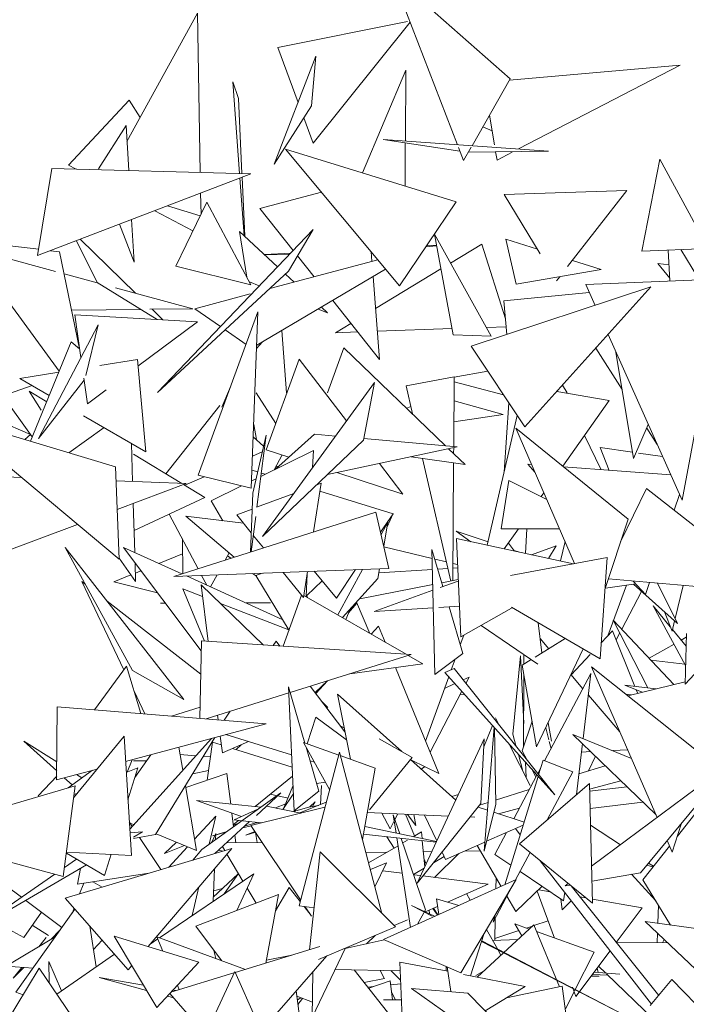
# Model space of a CAD drawing. Header units: metres. Extents: x -14.5 to 13.1, y -18.9 to 3.3.
# Tile 133 of 216: x 9.966 to 10.112, y 2.555 to 2.772. Entities that reach past the tile are written whole.
import ezdxf

# ---------------------------------------------------------------- set-up
doc = ezdxf.new("R2010")
doc.units = ezdxf.units.M
doc.layers.add('G-IMPT', color=7, linetype='Continuous', lineweight=5)
doc.layers.add('L-PLNT', color=7, linetype='Continuous', lineweight=5, true_color=0x005900)

# ---------------------------------------------------------------- blocks, each defined once
blk = doc.blocks.new('ÁRVORES ORNAMENTAIS - Pequeno e Médio Porte - Ipê-roxo-2940656-CORTE_CALÇADA')
at = {"layer": 'G-IMPT', "color": 253, "true_color": 0xaaaaaa}
for p, q in [((6.38122, 2.74409), (6.36675, 2.78155)), ((6.36675, 2.78155), (6.39281, 2.75853)), ((6.30857, 2.74477), (6.32409, 2.773)), ((6.32409, 2.773), (6.32469, 2.73797)), ((6.37023, 2.77115), (6.34172, 2.76543)), ((6.3495, 2.74443), (6.37083, 2.771)), ((6.34618, 2.75338), (6.34172, 2.76543)), ((6.34092, 2.73981), (6.35012, 2.76353)), ((6.34912, 2.7526), (6.35012, 2.76353)), ((6.36988, 2.7605), (6.36036, 2.73789)), ((6.36978, 2.74491), (6.36988, 2.7605)), ((6.43019, 2.76155), (6.39265, 2.75825)), ((6.39466, 2.74314), (6.43019, 2.76155)), ((6.33188, 2.7579), (6.33335, 2.73774)), ((6.33188, 2.7579), (6.33311, 2.75422)), ((6.38445, 2.74386), (6.39281, 2.75853)), ((6.29571, 2.7396), (6.30909, 2.75391)), ((6.31149, 2.75007), (6.30909, 2.75391)), ((6.33385, 2.73773), (6.33311, 2.75422)), ((6.34092, 2.73981), (6.34912, 2.7526)), ((6.3495, 2.74443), (6.34744, 2.74999)), ((6.38937, 2.74407), (6.38827, 2.75057)), ((6.30837, 2.74828), (6.30228, 2.73876)), ((6.30895, 2.73839), (6.30837, 2.74828)), ((6.3868, 2.74799), (6.38885, 2.74715)), ((6.40124, 2.74267), (6.36492, 2.74525)), ((6.36492, 2.74525), (6.38178, 2.74266)), ((6.36851, 2.71306), (6.34343, 2.74311)), ((6.34343, 2.74311), (6.38099, 2.73154)), ((6.36971, 2.73501), (6.36977, 2.74451)), ((6.38258, 2.74058), (6.38145, 2.74349)), ((6.38258, 2.74058), (6.38428, 2.74357)), ((6.40124, 2.74267), (6.38364, 2.74245)), ((6.38995, 2.74069), (6.38964, 2.74252)), ((6.38995, 2.74069), (6.39326, 2.74241)), ((6.42175, 2.72065), (6.42577, 2.74089)), ((6.43635, 2.7213), (6.42577, 2.74089)), ((6.29205, 2.73884), (6.28893, 2.71969)), ((6.29205, 2.73884), (6.33578, 2.73768)), ((6.29571, 2.7396), (6.29742, 2.73869)), ((6.33578, 2.73768), (6.28893, 2.71969)), ((6.33342, 2.73677), (6.33435, 2.72404)), ((6.33447, 2.72394), (6.33388, 2.73695)), ((6.32477, 2.73345), (6.32485, 2.72878)), ((6.33782, 2.73009), (6.35133, 2.73365)), ((6.39154, 2.73315), (6.4185, 2.73402)), ((6.39154, 2.73315), (6.39944, 2.72011)), ((6.4185, 2.73402), (6.40546, 2.7173)), ((6.31751, 2.73066), (6.32468, 2.72843)), ((6.32614, 2.73143), (6.31928, 2.71735)), ((6.32614, 2.73143), (6.33582, 2.71331)), ((6.33782, 2.73009), (6.34512, 2.72085)), ((6.36851, 2.71306), (6.38099, 2.73154)), ((6.31013, 2.71823), (6.30958, 2.72762)), ((6.31469, 2.72958), (6.32308, 2.72515)), ((6.31013, 2.71823), (6.30693, 2.7266)), ((6.31529, 2.6896), (6.34952, 2.72546)), ((6.34412, 2.71627), (6.34952, 2.72546)), ((6.31047, 2.71142), (6.29829, 2.72329)), ((6.3417, 2.71726), (6.33333, 2.72498)), ((6.33333, 2.72498), (6.33495, 2.71494)), ((6.38032, 2.7023), (6.37616, 2.72439)), ((6.38867, 2.70198), (6.37619, 2.72444)), ((6.39885, 2.72108), (6.39188, 2.7233)), ((6.39416, 2.71343), (6.39188, 2.7233)), ((6.27507, 2.72276), (6.28916, 2.72108)), ((6.29747, 2.72297), (6.30204, 2.71376)), ((6.37428, 2.72161), (6.37663, 2.72188)), ((6.37445, 2.72185), (6.37662, 2.72196)), ((6.37973, 2.71807), (6.38661, 2.72223)), ((6.39177, 2.70577), (6.38661, 2.72223)), ((6.43635, 2.7213), (6.42175, 2.72065)), ((6.27521, 2.7195), (6.29369, 2.69432)), ((6.29282, 2.71622), (6.27731, 2.72044)), ((6.29174, 2.72077), (6.29374, 2.72053)), ((6.29813, 2.69923), (6.29374, 2.72053)), ((6.33878, 2.71996), (6.34457, 2.72027)), ((6.34434, 2.72003), (6.33888, 2.71987)), ((6.34609, 2.71963), (6.34971, 2.71505)), ((6.36243, 2.71846), (6.36227, 2.72054)), ((6.42796, 2.71412), (6.42759, 2.72091)), ((6.43035, 2.72104), (6.43413, 2.71487)), ((6.31928, 2.71735), (6.33582, 2.71331)), ((6.3371, 2.69999), (6.36544, 2.71674)), ((6.36372, 2.7188), (6.33998, 2.71244)), ((6.36322, 2.70807), (6.37759, 2.71677)), ((6.41284, 2.71664), (6.40651, 2.71865)), ((6.42529, 2.718), (6.42777, 2.71769)), ((6.42529, 2.718), (6.42793, 2.71472)), ((6.30204, 2.71371), (6.29474, 2.7157)), ((6.34412, 2.71627), (6.31529, 2.6896)), ((6.34536, 2.71388), (6.34345, 2.71565)), ((6.36408, 2.69687), (6.36268, 2.71511)), ((6.41284, 2.71664), (6.39416, 2.71343)), ((6.40372, 2.71507), (6.40303, 2.71419)), ((6.43971, 2.71463), (6.40945, 2.71332)), ((6.43971, 2.71463), (6.43062, 2.66591)), ((6.31522, 2.70565), (6.30204, 2.71376)), ((6.32305, 2.708), (6.30604, 2.71262)), ((6.33767, 2.71305), (6.3355, 2.7139)), ((6.42378, 2.71282), (6.38424, 2.69977)), ((6.39606, 2.68204), (6.42378, 2.71282)), ((6.41149, 2.70876), (6.40945, 2.71332)), ((6.33566, 2.71128), (6.32347, 2.70801)), ((6.41022, 2.71159), (6.39142, 2.70978)), ((6.3527, 2.70712), (6.35132, 2.70839)), ((6.35381, 2.70986), (6.36408, 2.69687)), ((6.39207, 2.70236), (6.39142, 2.70978)), ((6.29638, 2.70771), (6.31161, 2.70787)), ((6.29708, 2.70668), (6.32405, 2.70516)), ((6.29708, 2.70668), (6.29844, 2.69727)), ((6.31361, 2.70789), (6.32305, 2.708)), ((6.31646, 2.70558), (6.31408, 2.7079)), ((6.32911, 2.70408), (6.32347, 2.70801)), ((6.33738, 2.70736), (6.32423, 2.6714)), ((6.33591, 2.66854), (6.33738, 2.70736)), ((6.3527, 2.70712), (6.35058, 2.70796)), ((6.2891, 2.6795), (6.30223, 2.7045)), ((6.30223, 2.7045), (6.29955, 2.69336)), ((6.32405, 2.70516), (6.31099, 2.6954)), ((6.35443, 2.70274), (6.35782, 2.70479)), ((6.39192, 2.70406), (6.38759, 2.70391)), ((6.33475, 2.70016), (6.33016, 2.70335)), ((6.34362, 2.68953), (6.34262, 2.70325)), ((6.35931, 2.70291), (6.35443, 2.70274)), ((6.38007, 2.70364), (6.36361, 2.70306)), ((6.38867, 2.70198), (6.38032, 2.7023)), ((6.43062, 2.66591), (6.41435, 2.70235)), ((6.29631, 2.70072), (6.28737, 2.67889)), ((6.29631, 2.70072), (6.29816, 2.69921)), ((6.3384, 2.70076), (6.33707, 2.69926)), ((6.35264, 2.68953), (6.35628, 2.69941)), ((6.37861, 2.67789), (6.35628, 2.69941)), ((6.39606, 2.68204), (6.38424, 2.69977)), ((6.24418, 2.69905), (6.28736, 2.68037)), ((6.41164, 2.69934), (6.41744, 2.69025)), ((6.41994, 2.67506), (6.41608, 2.69847)), ((6.31086, 2.69685), (6.30262, 2.69553)), ((6.31086, 2.69685), (6.31271, 2.67655)), ((6.3392, 2.67701), (6.34643, 2.69693)), ((6.35687, 2.68337), (6.34643, 2.69693)), ((6.29359, 2.69407), (6.285, 2.69269)), ((6.38051, 2.69307), (6.36994, 2.69107)), ((6.38051, 2.69307), (6.38042, 2.67773)), ((6.38789, 2.6943), (6.38051, 2.69297)), ((6.2877, 2.69111), (6.28127, 2.6889)), ((6.285, 2.69269), (6.29148, 2.68892)), ((6.2891, 2.6795), (6.29915, 2.69234)), ((6.29909, 2.69272), (6.2999, 2.68711)), ((6.33134, 2.69083), (6.3294, 2.68638)), ((6.33834, 2.65794), (6.363, 2.69177)), ((6.36061, 2.67912), (6.363, 2.69177)), ((6.37136, 2.68488), (6.36994, 2.69107)), ((6.39135, 2.6891), (6.38051, 2.69194)), ((6.40435, 2.69125), (6.40537, 2.68953)), ((6.28775, 2.67983), (6.28127, 2.6889)), ((6.29093, 2.68757), (6.28704, 2.68992)), ((6.28704, 2.68992), (6.28969, 2.68569)), ((6.304, 2.69017), (6.2999, 2.68711)), ((6.34129, 2.68277), (6.33695, 2.68953)), ((6.40306, 2.68981), (6.41457, 2.68784)), ((6.31711, 2.67174), (6.32899, 2.68676)), ((6.37023, 2.68626), (6.37098, 2.68654)), ((6.3913, 2.68479), (6.38048, 2.6878)), ((6.39252, 2.68735), (6.3915, 2.67208)), ((6.40438, 2.6734), (6.41457, 2.68784)), ((6.30683, 2.65298), (6.26931, 2.68434)), ((6.26931, 2.68434), (6.30606, 2.67325)), ((6.29904, 2.68451), (6.31271, 2.67655)), ((6.3913, 2.68479), (6.38045, 2.68317)), ((6.39439, 2.68456), (6.38778, 2.65602)), ((6.33703, 2.67925), (6.33644, 2.68258)), ((6.41994, 2.67506), (6.4232, 2.68254)), ((6.28609, 2.67928), (6.28737, 2.68037)), ((6.29582, 2.67634), (6.30356, 2.68188)), ((6.33918, 2.68023), (6.33623, 2.66749)), ((6.33918, 2.68023), (6.33713, 2.66437)), ((6.34981, 2.68043), (6.34123, 2.67274)), ((6.34981, 2.68043), (6.35443, 2.68002)), ((6.41875, 2.66174), (6.39404, 2.68178)), ((6.39404, 2.68178), (6.40699, 2.65201)), ((6.41287, 2.67261), (6.40914, 2.68014)), ((6.42286, 2.68176), (6.42514, 2.67819)), ((6.30954, 2.6784), (6.3098, 2.67002)), ((6.33861, 2.67777), (6.33634, 2.67989)), ((6.36061, 2.67912), (6.33834, 2.65794)), ((6.36067, 2.67947), (6.38121, 2.67766)), ((6.32061, 2.66963), (6.31001, 2.67603)), ((6.33618, 2.67563), (6.33833, 2.67655)), ((6.34958, 2.67686), (6.33801, 2.67115)), ((6.3392, 2.67701), (6.34419, 2.67539)), ((6.3427, 2.67588), (6.34091, 2.67259)), ((6.34958, 2.67686), (6.34939, 2.6731)), ((6.38121, 2.67766), (6.35263, 2.67154)), ((6.38292, 2.67374), (6.37928, 2.67725)), ((6.38041, 2.67749), (6.3804, 2.67616)), ((6.41263, 2.67751), (6.4146, 2.67248)), ((6.41263, 2.67751), (6.41971, 2.67647)), ((6.42107, 2.67627), (6.42634, 2.6755)), ((6.34209, 2.67351), (6.34123, 2.67316)), ((6.36926, 2.66728), (6.36409, 2.67399)), ((6.37109, 2.67549), (6.38292, 2.67374)), ((6.37977, 2.64815), (6.37359, 2.67512)), ((6.38039, 2.67411), (6.38022, 2.64824)), ((6.39754, 2.67375), (6.39669, 2.67382)), ((6.39669, 2.67382), (6.39827, 2.67207)), ((6.30683, 2.65298), (6.30606, 2.67325)), ((6.33591, 2.66854), (6.32423, 2.6714)), ((6.33606, 2.67252), (6.33731, 2.67213)), ((6.3381, 2.67189), (6.33896, 2.67162)), ((6.35472, 2.67198), (6.36926, 2.66728)), ((6.42813, 2.67148), (6.40459, 2.67323)), ((6.27778, 2.6712), (6.28537, 2.67092)), ((6.30618, 2.67016), (6.32161, 2.66959)), ((6.32161, 2.66959), (6.30642, 2.66388)), ((6.3257, 2.66655), (6.32103, 2.66937)), ((6.32126, 2.66923), (6.32556, 2.67107)), ((6.33696, 2.67064), (6.33597, 2.67015)), ((6.34962, 2.65894), (6.35126, 2.66968)), ((6.3503, 2.66932), (6.35126, 2.66968)), ((6.39083, 2.65964), (6.39254, 2.67024)), ((6.40086, 2.66611), (6.39254, 2.67024)), ((6.33377, 2.66906), (6.32705, 2.66576)), ((6.33623, 2.66749), (6.33572, 2.65452)), ((6.33708, 2.66436), (6.34525, 2.66742)), ((6.35099, 2.66792), (6.36708, 2.66296)), ((6.39966, 2.66671), (6.40024, 2.66754)), ((6.41711, 2.65676), (6.42279, 2.66852)), ((6.45221, 2.64537), (6.42279, 2.66852)), ((6.43005, 2.66717), (6.42888, 2.66373)), ((6.30995, 2.6652), (6.31028, 2.65441)), ((6.3257, 2.66655), (6.31013, 2.65926)), ((6.32968, 2.66141), (6.32705, 2.66576)), ((6.31786, 2.66288), (6.32422, 2.65086)), ((6.31889, 2.64917), (6.36332, 2.66329)), ((6.33271, 2.66272), (6.3361, 2.66399)), ((6.33271, 2.66272), (6.33589, 2.65878)), ((6.36615, 2.65093), (6.36332, 2.66329)), ((6.36434, 2.65887), (6.36708, 2.66296)), ((6.36577, 2.66005), (6.36708, 2.66299)), ((6.29771, 2.6606), (6.27469, 2.65195)), ((6.33215, 2.65338), (6.32152, 2.66238)), ((6.33421, 2.66086), (6.32152, 2.66238)), ((6.33687, 2.66234), (6.33586, 2.65456)), ((6.36446, 2.65835), (6.36596, 2.66113)), ((6.36596, 2.66113), (6.36502, 2.65587)), ((6.41875, 2.66174), (6.41366, 2.64628)), ((6.38415, 2.6568), (6.38095, 2.65914)), ((6.38796, 2.6568), (6.38095, 2.65914)), ((6.40369, 2.6596), (6.39083, 2.65964)), ((6.39154, 2.65522), (6.39466, 2.65963)), ((6.39646, 2.65963), (6.39618, 2.65422)), ((6.32076, 2.6574), (6.32083, 2.64978)), ((6.33642, 2.65812), (6.33859, 2.65543)), ((6.38195, 2.63588), (6.38101, 2.65747)), ((6.40674, 2.65197), (6.38101, 2.65747)), ((6.39381, 2.65473), (6.39244, 2.65649)), ((6.4049, 2.65683), (6.40387, 2.65258)), ((6.32107, 2.62213), (6.29495, 2.65554)), ((6.29495, 2.65554), (6.30976, 2.62852)), ((6.32491, 2.63282), (6.30779, 2.65554)), ((6.30779, 2.65554), (6.32064, 2.64972)), ((6.32079, 2.65416), (6.31557, 2.65202)), ((6.33102, 2.65435), (6.33015, 2.65274)), ((6.37567, 2.6531), (6.36507, 2.65566)), ((6.37562, 2.65508), (6.3763, 2.62762)), ((6.37562, 2.65508), (6.37805, 2.64694)), ((6.39469, 2.65454), (6.3937, 2.65488)), ((6.39753, 2.65394), (6.40291, 2.65587)), ((6.40125, 2.65314), (6.40291, 2.65587)), ((6.31048, 2.64804), (6.30683, 2.65315)), ((6.31035, 2.65213), (6.31048, 2.64804)), ((6.33141, 2.65315), (6.33065, 2.65368)), ((6.3788, 2.65235), (6.37625, 2.65296)), ((6.38126, 2.65176), (6.38025, 2.652)), ((6.41416, 2.65336), (6.39288, 2.64935)), ((6.41416, 2.65336), (6.41259, 2.63104)), ((6.31165, 2.65041), (6.31042, 2.64991)), ((6.36615, 2.65093), (6.31889, 2.64917)), ((6.33704, 2.64919), (6.33615, 2.64981)), ((6.33688, 2.64938), (6.3383, 2.64989)), ((6.34293, 2.65006), (6.34742, 2.6445)), ((6.34742, 2.6445), (6.3483, 2.65026)), ((6.34822, 2.64975), (6.34797, 2.64472)), ((6.35466, 2.64441), (6.34973, 2.65032)), ((6.35466, 2.64441), (6.35885, 2.65066)), ((6.35493, 2.64071), (6.36033, 2.65071)), ((6.36413, 2.65086), (6.36374, 2.64868)), ((6.36396, 2.64995), (6.37573, 2.65068)), ((6.37691, 2.65075), (6.37914, 2.65089)), ((6.38024, 2.65096), (6.38129, 2.65103)), ((6.30788, 2.62866), (6.29864, 2.64804)), ((6.29864, 2.64804), (6.29937, 2.64747)), ((6.30943, 2.6495), (6.30569, 2.64797)), ((6.30569, 2.64797), (6.31529, 2.64559)), ((6.32165, 2.64927), (6.34273, 2.63973)), ((6.32499, 2.64939), (6.32613, 2.64724)), ((6.3284, 2.64952), (6.32696, 2.64687)), ((6.3442, 2.6373), (6.33692, 2.64938)), ((6.3481, 2.64498), (6.3515, 2.6482)), ((6.35597, 2.64011), (6.36374, 2.64868)), ((6.37747, 2.64673), (6.38141, 2.64814)), ((6.3778, 2.64777), (6.3814, 2.64846)), ((6.42046, 2.64751), (6.41376, 2.64658)), ((6.41443, 2.64861), (6.45221, 2.64537)), ((6.41989, 2.64814), (6.42257, 2.64517)), ((6.42348, 2.64783), (6.42257, 2.64517)), ((6.42963, 2.63883), (6.42524, 2.64768)), ((6.32561, 2.63494), (6.32083, 2.64642)), ((6.32521, 2.64472), (6.32083, 2.64642)), ((6.32645, 2.63488), (6.32489, 2.64731)), ((6.33856, 2.63409), (6.32489, 2.64731)), ((6.34824, 2.64457), (6.348, 2.64529)), ((6.35974, 2.64427), (6.37581, 2.64738)), ((6.3629, 2.64149), (6.37584, 2.64614)), ((6.41842, 2.64723), (6.41429, 2.6361)), ((6.41735, 2.63758), (6.42174, 2.64585)), ((6.41996, 2.64744), (6.42963, 2.63883)), ((6.4291, 2.6399), (6.43084, 2.6472)), ((6.45004, 2.64555), (6.43131, 2.62549)), ((6.3042, 2.64371), (6.3248, 2.62767)), ((6.317, 2.64331), (6.31594, 2.64331)), ((6.34414, 2.6374), (6.32914, 2.6432)), ((6.34012, 2.64335), (6.33475, 2.64334)), ((6.34295, 2.63381), (6.34698, 2.64504)), ((6.34749, 2.64499), (6.36997, 2.63204)), ((6.35915, 2.64331), (6.35729, 2.64113)), ((6.35906, 2.64351), (6.36198, 2.63665)), ((6.35666, 2.63971), (6.35767, 2.64199)), ((6.37593, 2.64226), (6.3629, 2.64149)), ((6.38165, 2.64261), (6.37718, 2.64234)), ((6.37939, 2.64247), (6.38244, 2.63224)), ((6.38195, 2.63588), (6.3931, 2.64217)), ((6.39309, 2.64243), (6.41259, 2.63104)), ((6.42804, 2.6381), (6.42431, 2.64267)), ((6.42431, 2.64267), (6.43141, 2.62958)), ((6.42676, 2.64139), (6.42843, 2.63711)), ((6.39899, 2.63899), (6.3998, 2.63235)), ((6.42879, 2.62539), (6.4155, 2.63954)), ((6.4155, 2.63954), (6.42307, 2.62465)), ((6.42843, 2.63711), (6.42898, 2.63941)), ((6.36228, 2.63647), (6.36391, 2.6382)), ((6.36391, 2.6382), (6.36534, 2.63471)), ((6.39895, 2.6299), (6.38642, 2.6384)), ((6.41532, 2.6372), (6.41284, 2.63455)), ((6.41532, 2.6372), (6.42025, 2.625)), ((6.41611, 2.63525), (6.41691, 2.63677)), ((6.43151, 2.63385), (6.42853, 2.63751)), ((6.32496, 2.63498), (6.32458, 2.61796)), ((6.32496, 2.63498), (6.37105, 2.63197)), ((6.34074, 2.63395), (6.34136, 2.6349)), ((6.34216, 2.63386), (6.34136, 2.6349)), ((6.38187, 2.63416), (6.38263, 2.63627)), ((6.40495, 2.6355), (6.39831, 2.63144)), ((6.39941, 2.63551), (6.40132, 2.63328)), ((6.43046, 2.63519), (6.43155, 2.6358)), ((6.43157, 2.63662), (6.43131, 2.62549)), ((6.40885, 2.63323), (6.39865, 2.61168)), ((6.42336, 2.63117), (6.42886, 2.63428)), ((6.37105, 2.63197), (6.34445, 2.62364)), ((6.37043, 2.63177), (6.37363, 2.62993)), ((6.3763, 2.62762), (6.38244, 2.63224)), ((6.37988, 2.62865), (6.38071, 2.63094)), ((6.39343, 2.6145), (6.39512, 2.63173)), ((6.3958, 2.61684), (6.39512, 2.63173)), ((6.39746, 2.63091), (6.39544, 2.62967)), ((6.39586, 2.62993), (6.39587, 2.63199)), ((6.41044, 2.63199), (6.40624, 2.62751)), ((6.43126, 2.62985), (6.42378, 2.63073)), ((6.30845, 2.62945), (6.30146, 2.61982)), ((6.31165, 2.619), (6.30845, 2.62945)), ((6.32107, 2.62213), (6.30976, 2.62852)), ((6.35755, 2.62774), (6.37363, 2.62993)), ((6.36763, 2.62911), (6.37716, 2.60583)), ((6.3805, 2.62891), (6.37849, 2.62805)), ((6.40262, 2.60113), (6.37849, 2.62805)), ((6.3805, 2.62891), (6.40262, 2.60113)), ((6.39865, 2.61168), (6.39544, 2.62967)), ((6.43529, 2.60972), (6.4107, 2.62926)), ((6.4107, 2.62926), (6.42513, 2.59617)), ((6.35265, 2.62621), (6.34995, 2.62362)), ((6.35008, 2.62345), (6.35267, 2.62621)), ((6.37423, 2.61298), (6.37933, 2.62711)), ((6.38249, 2.62641), (6.3838, 2.627)), ((6.3838, 2.627), (6.3831, 2.62565)), ((6.39577, 2.61178), (6.39585, 2.62737)), ((6.4004, 2.60865), (6.41058, 2.6278)), ((6.40618, 2.62759), (6.40882, 2.62449)), ((6.41058, 2.6278), (6.40887, 2.61352)), ((6.43133, 2.62602), (6.41868, 2.62292)), ((6.31252, 2.61893), (6.31014, 2.62391)), ((6.3441, 2.62488), (6.3453, 2.59763)), ((6.3441, 2.62488), (6.34767, 2.61253)), ((6.35651, 2.615), (6.34888, 2.62503)), ((6.38219, 2.62391), (6.37523, 2.61055)), ((6.37841, 2.62456), (6.38069, 2.62559)), ((6.42189, 2.6237), (6.41802, 2.62528)), ((6.41802, 2.62528), (6.42485, 2.62443)), ((6.42056, 2.62424), (6.42088, 2.62346)), ((6.34415, 2.62355), (6.32595, 2.61785)), ((6.35274, 2.62038), (6.3515, 2.62158)), ((6.35485, 2.6233), (6.36898, 2.61064)), ((6.35485, 2.6233), (6.35771, 2.60897)), ((6.38177, 2.62311), (6.38263, 2.62321)), ((6.41002, 2.62309), (6.41691, 2.61502)), ((6.41825, 2.62327), (6.41945, 2.62311)), ((6.29323, 2.62049), (6.29311, 2.60443)), ((6.29323, 2.62049), (6.3392, 2.61678)), ((6.31835, 2.61846), (6.32464, 2.62041)), ((6.32995, 2.61753), (6.33125, 2.61951)), ((6.32863, 2.61763), (6.3285, 2.61865)), ((6.3482, 2.61235), (6.35009, 2.61825)), ((6.35686, 2.61325), (6.35009, 2.61825)), ((6.39043, 2.61644), (6.38957, 2.6181)), ((6.3955, 2.6108), (6.39764, 2.61732)), ((6.3392, 2.61678), (6.30827, 2.60849)), ((6.35558, 2.61621), (6.35634, 2.61585)), ((6.38891, 2.61642), (6.38703, 2.61167)), ((6.3871, 2.58877), (6.38929, 2.616)), ((6.38965, 2.59912), (6.38941, 2.61586)), ((6.40132, 2.61321), (6.40064, 2.61588)), ((6.40117, 2.617), (6.40189, 2.61295)), ((6.29312, 2.60639), (6.28589, 2.61296)), ((6.29314, 2.60837), (6.28589, 2.61296)), ((6.29685, 2.6005), (6.30792, 2.61404)), ((6.30954, 2.58784), (6.30792, 2.61404)), ((6.32713, 2.61355), (6.30918, 2.59362)), ((6.32788, 2.61375), (6.31487, 2.59242)), ((6.32955, 2.61036), (6.32908, 2.61407)), ((6.32955, 2.61036), (6.33531, 2.61285)), ((6.33032, 2.6144), (6.34476, 2.60991)), ((6.36403, 2.61346), (6.37127, 2.60934)), ((6.38712, 2.61345), (6.3724, 2.58176)), ((6.38712, 2.61345), (6.38639, 2.59922)), ((6.39343, 2.6145), (6.39418, 2.61173)), ((6.40181, 2.6113), (6.40141, 2.61286)), ((6.40661, 2.61445), (6.42487, 2.59679)), ((6.40661, 2.61445), (6.41948, 2.60914)), ((6.32083, 2.60655), (6.31995, 2.61162)), ((6.3274, 2.61273), (6.32624, 2.60439)), ((6.32932, 2.61213), (6.3274, 2.61273)), ((6.34488, 2.60721), (6.33181, 2.61134)), ((6.33369, 2.61215), (6.33261, 2.61109)), ((6.35314, 2.60235), (6.34737, 2.61264)), ((6.35512, 2.60989), (6.34737, 2.61264)), ((6.34794, 2.61163), (6.35074, 2.60197)), ((6.39725, 2.60322), (6.39251, 2.6124)), ((6.3955, 2.6108), (6.39662, 2.60866)), ((6.40874, 2.6124), (6.40739, 2.60119)), ((6.41864, 2.61106), (6.41544, 2.61089)), ((6.30971, 2.60888), (6.30863, 2.60612)), ((6.31285, 2.6086), (6.31001, 2.60862)), ((6.31033, 2.60498), (6.31382, 2.60998)), ((6.3237, 2.60974), (6.32023, 2.61)), ((6.32695, 2.60949), (6.32536, 2.60961)), ((6.3464, 2.57674), (6.35528, 2.6105)), ((6.34884, 2.60864), (6.34978, 2.60834)), ((6.36464, 2.57509), (6.35528, 2.6105)), ((6.36318, 2.60703), (6.35548, 2.60977)), ((6.37127, 2.60934), (6.3619, 2.59786)), ((6.37092, 2.60891), (6.38087, 2.59999)), ((6.3711, 2.60875), (6.37716, 2.60583)), ((6.39464, 2.61003), (6.39563, 2.60637)), ((6.40008, 2.60878), (6.39909, 2.60556)), ((6.40659, 2.6062), (6.40008, 2.60878)), ((6.41054, 2.61065), (6.40851, 2.61054)), ((6.41003, 2.6064), (6.41156, 2.60966)), ((6.44186, 2.60861), (6.41074, 2.58546)), ((6.42148, 2.58403), (6.44186, 2.60861)), ((6.30202, 2.60682), (6.29311, 2.60443)), ((6.29562, 2.60269), (6.30101, 2.60655)), ((6.30842, 2.60603), (6.31099, 2.60711)), ((6.30879, 2.60004), (6.31099, 2.60711)), ((6.32303, 2.60579), (6.32653, 2.60648)), ((6.36034, 2.59136), (6.36318, 2.60703)), ((6.37401, 2.60734), (6.37329, 2.60678)), ((6.39634, 2.60498), (6.39619, 2.6083)), ((6.39769, 2.60663), (6.3985, 2.60508)), ((6.39889, 2.60581), (6.39955, 2.60705)), ((6.40794, 2.60574), (6.41373, 2.60756)), ((6.29312, 2.60529), (6.28903, 2.60093)), ((6.29651, 2.60332), (6.29479, 2.60488)), ((6.29867, 2.60487), (6.29751, 2.60561)), ((6.3305, 2.60583), (6.32148, 2.60277)), ((6.33138, 2.59913), (6.3305, 2.60583)), ((6.34496, 2.60529), (6.33677, 2.59858)), ((6.39897, 2.6052), (6.39163, 2.58139)), ((6.39361, 2.59589), (6.39872, 2.60548)), ((6.40659, 2.6062), (6.401, 2.59565)), ((6.41028, 2.60239), (6.41715, 2.60425)), ((6.29721, 2.60315), (6.26078, 2.59242)), ((6.29456, 2.58317), (6.29721, 2.60315)), ((6.32387, 2.58892), (6.32142, 2.60315)), ((6.34506, 2.60306), (6.34317, 2.59844)), ((6.35224, 2.60395), (6.35026, 2.60363)), ((6.35136, 2.60322), (6.35115, 2.59903)), ((6.38964, 2.59999), (6.39703, 2.60231)), ((6.3949, 2.59035), (6.41025, 2.60367)), ((6.41025, 2.60367), (6.41096, 2.5773)), ((6.4103, 2.60192), (6.41856, 2.60289)), ((6.29695, 2.60122), (6.2977, 2.60153)), ((6.32389, 2.5999), (6.33373, 2.59635)), ((6.32389, 2.5999), (6.33805, 2.59844)), ((6.34241, 2.60156), (6.32506, 2.58916)), ((6.34241, 2.60156), (6.33703, 2.59662)), ((6.34157, 2.60096), (6.34012, 2.60128)), ((6.34399, 2.60043), (6.34172, 2.60093)), ((6.34283, 2.59795), (6.34514, 2.60128)), ((6.3453, 2.59763), (6.35074, 2.60197)), ((6.38145, 2.60124), (6.37998, 2.6008)), ((6.33216, 2.59564), (6.3375, 2.59805)), ((6.35211, 2.59842), (6.33582, 2.59443)), ((6.33928, 2.59869), (6.3468, 2.59712)), ((6.34348, 2.59919), (6.34126, 2.59828)), ((6.34854, 2.59844), (6.34521, 2.59745)), ((6.34659, 2.59716), (6.3524, 2.59955)), ((6.35068, 2.59884), (6.34854, 2.59844)), ((6.34876, 2.59848), (6.34993, 2.59958)), ((6.34933, 2.59859), (6.34993, 2.59958)), ((6.3724, 2.58176), (6.38639, 2.59922)), ((6.38577, 2.59844), (6.38782, 2.59777)), ((6.38612, 2.59888), (6.38796, 2.59946)), ((6.3871, 2.58877), (6.38965, 2.59912)), ((6.39028, 2.59697), (6.39485, 2.59821)), ((6.4104, 2.59817), (6.42202, 2.59954)), ((6.42959, 2.59205), (6.43506, 2.59896)), ((6.32809, 2.59649), (6.32344, 2.59141)), ((6.32662, 2.59028), (6.32809, 2.59649)), ((6.33203, 2.59414), (6.33164, 2.5971)), ((6.33307, 2.59554), (6.33197, 2.59464)), ((6.33216, 2.59564), (6.33386, 2.59545)), ((6.37924, 2.59648), (6.36141, 2.59724)), ((6.36459, 2.59711), (6.36642, 2.59365)), ((6.36714, 2.59674), (6.36775, 2.59273)), ((6.36714, 2.59674), (6.36855, 2.59256)), ((6.36814, 2.59696), (6.36749, 2.59571)), ((6.36983, 2.59688), (6.3718, 2.5921)), ((6.37023, 2.5968), (6.3721, 2.59441)), ((6.3721, 2.59441), (6.37163, 2.59681)), ((6.37669, 2.591), (6.37401, 2.59671)), ((6.38507, 2.59624), (6.38404, 2.59628)), ((6.38921, 2.59732), (6.39588, 2.59515)), ((6.30909, 2.5952), (6.30973, 2.59422)), ((6.31001, 2.59463), (6.30925, 2.59495)), ((6.33555, 2.59527), (6.3279, 2.58825)), ((6.33313, 2.59493), (6.33199, 2.59446)), ((6.33588, 2.59435), (6.33402, 2.59387)), ((6.33408, 2.59543), (6.3381, 2.59499)), ((6.33723, 2.59508), (6.33444, 2.59425)), ((6.33582, 2.59443), (6.34675, 2.57809)), ((6.36085, 2.59417), (6.37663, 2.59087)), ((6.36734, 2.59542), (6.36642, 2.59365)), ((6.38763, 2.59093), (6.39566, 2.59446)), ((6.39502, 2.59238), (6.39397, 2.59374)), ((6.41709, 2.59018), (6.4105, 2.5945)), ((6.43046, 2.59473), (6.42846, 2.58854)), ((6.29456, 2.58317), (6.26078, 2.59242)), ((6.30923, 2.59282), (6.31202, 2.593)), ((6.31001, 2.59182), (6.31202, 2.593)), ((6.31001, 2.59154), (6.31487, 2.59242)), ((6.31135, 2.59178), (6.31605, 2.58471)), ((6.32387, 2.58892), (6.31497, 2.59259)), ((6.32726, 2.59074), (6.32812, 2.59266)), ((6.33057, 2.5931), (6.32735, 2.59215)), ((6.3303, 2.59291), (6.32735, 2.59215)), ((6.32812, 2.59266), (6.32807, 2.59131)), ((6.33249, 2.59062), (6.33228, 2.59226)), ((6.33471, 2.59228), (6.33671, 2.5931)), ((6.33684, 2.59291), (6.33471, 2.59228)), ((6.33685, 2.59289), (6.33723, 2.59064)), ((6.36055, 2.5925), (6.37657, 2.59072)), ((6.3673, 2.58945), (6.36568, 2.59193)), ((6.3679, 2.59168), (6.37089, 2.57201)), ((6.36889, 2.59158), (6.37422, 2.57583)), ((6.36922, 2.59058), (6.37023, 2.59118)), ((6.37153, 2.59194), (6.3733, 2.59298)), ((6.3733, 2.59298), (6.37345, 2.59154)), ((6.38945, 2.58805), (6.39199, 2.59285)), ((6.295, 2.57843), (6.33164, 2.58936)), ((6.31322, 2.56781), (6.33164, 2.58936)), ((6.31686, 2.58824), (6.31944, 2.59075)), ((6.3212, 2.59002), (6.31686, 2.58824)), ((6.3219, 2.58973), (6.31777, 2.58522)), ((6.32506, 2.58916), (6.32308, 2.58681)), ((6.32966, 2.58877), (6.32873, 2.58901)), ((6.33008, 2.5889), (6.32956, 2.58977)), ((6.33835, 2.59065), (6.33047, 2.5906)), ((6.36171, 2.58617), (6.36817, 2.58996)), ((6.37349, 2.59107), (6.37406, 2.58533)), ((6.3786, 2.58696), (6.38726, 2.59077)), ((6.38555, 2.59002), (6.39083, 2.58103)), ((6.3949, 2.59035), (6.41096, 2.5773)), ((6.42198, 2.58243), (6.42788, 2.58988)), ((6.42735, 2.5911), (6.42846, 2.58854)), ((6.2975, 2.587), (6.29482, 2.58515)), ((6.30361, 2.58345), (6.29524, 2.58831)), ((6.29527, 2.58858), (6.30954, 2.58784)), ((6.30361, 2.58345), (6.30506, 2.58807)), ((6.33408, 2.58217), (6.33056, 2.5881)), ((6.35102, 2.58863), (6.34874, 2.56708)), ((6.35102, 2.58863), (6.3676, 2.57215)), ((6.36573, 2.58853), (6.36111, 2.58846)), ((6.37562, 2.58868), (6.37373, 2.58865)), ((6.37389, 2.58702), (6.37434, 2.58593)), ((6.37596, 2.58619), (6.37831, 2.58756)), ((6.37618, 2.58301), (6.38155, 2.58826)), ((6.3786, 2.58696), (6.37785, 2.58855)), ((6.38624, 2.58885), (6.38277, 2.58879)), ((6.38945, 2.58805), (6.39296, 2.5857)), ((6.39721, 2.58848), (6.39403, 2.58247)), ((6.27324, 2.57028), (6.29965, 2.58575)), ((6.29832, 2.58497), (6.29766, 2.58149)), ((6.3278, 2.58487), (6.3275, 2.57771)), ((6.3621, 2.58471), (6.36566, 2.58623)), ((6.36566, 2.58623), (6.3631, 2.58091)), ((6.37157, 2.58365), (6.37391, 2.58501)), ((6.42389, 2.55512), (6.39946, 2.58665)), ((6.42415, 2.58532), (6.42287, 2.58571)), ((6.42435, 2.58543), (6.42324, 2.58616)), ((6.2927, 2.58368), (6.27324, 2.57028)), ((6.31337, 2.58391), (6.29766, 2.58149)), ((6.3157, 2.56971), (6.33646, 2.58378)), ((6.32754, 2.57865), (6.33296, 2.58371)), ((6.32995, 2.57937), (6.33307, 2.58387)), ((6.33271, 2.5757), (6.33646, 2.58378)), ((6.36481, 2.58446), (6.36908, 2.58391)), ((6.36498, 2.56934), (6.39413, 2.58252)), ((6.37159, 2.58359), (6.37316, 2.58339)), ((6.37366, 2.58333), (6.38796, 2.58152)), ((6.38201, 2.56198), (6.39413, 2.58252)), ((6.38972, 2.58291), (6.38968, 2.58051)), ((6.395, 2.58432), (6.40459, 2.57788)), ((6.42148, 2.58403), (6.41083, 2.58216)), ((6.4195, 2.58368), (6.42483, 2.57782)), ((6.28197, 2.58118), (6.28537, 2.57864)), ((6.29908, 2.5817), (6.29816, 2.57937)), ((6.30312, 2.58085), (6.30103, 2.58201)), ((6.32291, 2.5746), (6.3244, 2.5809)), ((6.3276, 2.58004), (6.32958, 2.58056)), ((6.33696, 2.57733), (6.335, 2.58063)), ((6.34422, 2.58076), (6.34124, 2.57565)), ((6.34422, 2.58076), (6.34665, 2.57769)), ((6.37907, 2.57757), (6.38796, 2.58152)), ((6.39337, 2.58123), (6.38908, 2.57314)), ((6.39408, 2.57549), (6.3999, 2.58104)), ((6.40561, 2.58165), (6.4049, 2.58112)), ((6.40602, 2.58132), (6.4049, 2.58112)), ((6.42549, 2.55705), (6.40621, 2.58117)), ((6.42198, 2.58243), (6.42811, 2.57253)), ((6.30884, 2.56269), (6.295, 2.57843)), ((6.3237, 2.57224), (6.34191, 2.57924)), ((6.3391, 2.56413), (6.34191, 2.57924)), ((6.37715, 2.57484), (6.37661, 2.57829)), ((6.38157, 2.57684), (6.37661, 2.57829)), ((6.38325, 2.57943), (6.38406, 2.57797)), ((6.39211, 2.57885), (6.39408, 2.57549)), ((6.39876, 2.57996), (6.40256, 2.56966)), ((6.39912, 2.5803), (6.40166, 2.57986)), ((6.40395, 2.57832), (6.40425, 2.57584)), ((6.40482, 2.57974), (6.40459, 2.57788)), ((6.40817, 2.57871), (6.40952, 2.57848)), ((6.41094, 2.57823), (6.42185, 2.57632)), ((6.28631, 2.57793), (6.29427, 2.57198)), ((6.29693, 2.57623), (6.29649, 2.57509)), ((6.3464, 2.57674), (6.34972, 2.5763)), ((6.34751, 2.57659), (6.34906, 2.57464)), ((6.34778, 2.57656), (6.34918, 2.57445)), ((6.37114, 2.5768), (6.37571, 2.57445)), ((6.37114, 2.5768), (6.37622, 2.57445)), ((6.37417, 2.5754), (6.37688, 2.5766)), ((6.37658, 2.57515), (6.37581, 2.57613)), ((6.37684, 2.5747), (6.37594, 2.57619)), ((6.37694, 2.57475), (6.37598, 2.57621)), ((6.40627, 2.57787), (6.40425, 2.57584)), ((6.42185, 2.57632), (6.41617, 2.56871)), ((6.42542, 2.57687), (6.42528, 2.57291)), ((6.28417, 2.55776), (6.29714, 2.576)), ((6.28588, 2.56981), (6.28975, 2.57536)), ((6.37249, 2.57273), (6.37422, 2.57583)), ((6.375, 2.57577), (6.37508, 2.57498)), ((6.38949, 2.57445), (6.38908, 2.57314)), ((6.38956, 2.57405), (6.38948, 2.56916)), ((6.27889, 2.57359), (6.28588, 2.56981)), ((6.28774, 2.57247), (6.29133, 2.57023)), ((6.30179, 2.56332), (6.30041, 2.57228)), ((6.3237, 2.57224), (6.32934, 2.56472)), ((6.35065, 2.56495), (6.3676, 2.57215)), ((6.36736, 2.57239), (6.37023, 2.57366)), ((6.39801, 2.57256), (6.38555, 2.56109)), ((6.39541, 2.57017), (6.39386, 2.57277)), ((6.39701, 2.57165), (6.39386, 2.57277)), ((6.39642, 2.57186), (6.39771, 2.57229)), ((6.39801, 2.57256), (6.4037, 2.55896)), ((6.39807, 2.57241), (6.40117, 2.57344)), ((6.44719, 2.54984), (6.42253, 2.57329)), ((6.46135, 2.56797), (6.42253, 2.57329)), ((6.28199, 2.56345), (6.2928, 2.56991)), ((6.29083, 2.56976), (6.28919, 2.56775)), ((6.29389, 2.57145), (6.29186, 2.56935)), ((6.30579, 2.57011), (6.31512, 2.55439)), ((6.30579, 2.57011), (6.32436, 2.56436)), ((6.31514, 2.56991), (6.31646, 2.56681)), ((6.31514, 2.56991), (6.33466, 2.56277)), ((6.36125, 2.56842), (6.36312, 2.57025)), ((6.38414, 2.56137), (6.38704, 2.5705)), ((6.38765, 2.57154), (6.39001, 2.56729)), ((6.38948, 2.56954), (6.39474, 2.57129)), ((6.41127, 2.56655), (6.39863, 2.57107)), ((6.42521, 2.57075), (6.42513, 2.56865)), ((6.30311, 2.56921), (6.3012, 2.56713)), ((6.31364, 2.56831), (6.31534, 2.56946)), ((6.33237, 2.56207), (6.35099, 2.56777)), ((6.35663, 2.56749), (6.34926, 2.55218)), ((6.36509, 2.56929), (6.35658, 2.56737)), ((6.38201, 2.56198), (6.36498, 2.56934)), ((6.38653, 2.56889), (6.4181, 2.55266)), ((6.4181, 2.55266), (6.38658, 2.56907)), ((6.38898, 2.56915), (6.39452, 2.56935)), ((6.41618, 2.56873), (6.42743, 2.56863)), ((6.42668, 2.56935), (6.42633, 2.56864)), ((6.30582, 2.56612), (6.29317, 2.55733)), ((6.32767, 2.56694), (6.32811, 2.56517)), ((6.33159, 2.54184), (6.35251, 2.56574)), ((6.34482, 2.5659), (6.33922, 2.56478)), ((6.39016, 2.56702), (6.39078, 2.56591)), ((6.40699, 2.55804), (6.41127, 2.56655)), ((6.41479, 2.56687), (6.40729, 2.55684)), ((6.28074, 2.54895), (6.2893, 2.56304)), ((6.28793, 2.56305), (6.28199, 2.56345)), ((6.28546, 2.56322), (6.28352, 2.56087)), ((6.28588, 2.56319), (6.28358, 2.56083)), ((6.29831, 2.54974), (6.2893, 2.56304)), ((6.29144, 2.55989), (6.29139, 2.56453)), ((6.29139, 2.56453), (6.2942, 2.55805)), ((6.30884, 2.56269), (6.30964, 2.56363)), ((6.31512, 2.55439), (6.32436, 2.56436)), ((6.36916, 2.54987), (6.36859, 2.56439)), ((6.3791, 2.56235), (6.36859, 2.56439)), ((6.37878, 2.56337), (6.37873, 2.56242)), ((6.37979, 2.55789), (6.37895, 2.5633)), ((6.41219, 2.56209), (6.41193, 2.56304)), ((6.41228, 2.56351), (6.41389, 2.56195)), ((6.31289, 2.55815), (6.30247, 2.561)), ((6.31218, 2.55934), (6.30247, 2.561)), ((6.31824, 2.55775), (6.3321, 2.56199)), ((6.33226, 2.56233), (6.31834, 2.53225)), ((6.33691, 2.55187), (6.33226, 2.56233)), ((6.34946, 2.56225), (6.34926, 2.55218)), ((6.36867, 2.56245), (6.35435, 2.56275)), ((6.35854, 2.56266), (6.36873, 2.54978)), ((6.3652, 2.56072), (6.36425, 2.56254)), ((6.3666, 2.5625), (6.36875, 2.56043)), ((6.39615, 2.55903), (6.38255, 2.56168)), ((6.38529, 2.56143), (6.38697, 2.5624)), ((6.41242, 2.56125), (6.41063, 2.56131)), ((6.41435, 2.5615), (6.41087, 2.56163)), ((6.41127, 2.56216), (6.41695, 2.56171)), ((6.41403, 2.56181), (6.42432, 2.55186)), ((6.31965, 2.55928), (6.32006, 2.55831)), ((6.36518, 2.56077), (6.36075, 2.55986)), ((6.36153, 2.55888), (6.36281, 2.55901)), ((6.36645, 2.56023), (6.36172, 2.55864)), ((6.36694, 2.55608), (6.36645, 2.56023)), ((6.36655, 2.55937), (6.36878, 2.55959)), ((6.38732, 2.55369), (6.39615, 2.55903)), ((6.40424, 2.55907), (6.39205, 2.55655)), ((6.40628, 2.54388), (6.40424, 2.55907)), ((6.40655, 2.55884), (6.40729, 2.55684)), ((6.42364, 2.55481), (6.42839, 2.56058)), ((6.43899, 2.54959), (6.42839, 2.56058)), ((6.28573, 2.55716), (6.28417, 2.55776)), ((6.31885, 2.55652), (6.31745, 2.5569)), ((6.32584, 2.54846), (6.318, 2.5575)), ((6.31938, 2.5581), (6.31867, 2.55823)), ((6.3467, 2.55079), (6.34579, 2.55807)), ((6.34594, 2.55687), (6.34933, 2.55555)), ((6.36763, 2.55608), (6.36674, 2.55779)), ((6.38353, 2.55758), (6.37116, 2.55859)), ((6.37116, 2.55859), (6.38022, 2.55215)), ((6.38353, 2.55758), (6.40824, 2.53223)), ((6.405, 2.55407), (6.40691, 2.55787)), ((6.34604, 2.55605), (6.34683, 2.55652)), ((6.34617, 2.55503), (6.34716, 2.55639)), ((6.36892, 2.55608), (6.36498, 2.55608))]:
    blk.add_line(p, q, dxfattribs=at)

msp = doc.modelspace()

# ---------------------------------------------------------------- block references
at = {"layer": 'L-PLNT', "color": 253, "true_color": 0xaaaaaa}
msp.add_blockref('ÁRVORES ORNAMENTAIS - Pequeno e Médio Porte - Ipê-roxo-2940656-CORTE_CALÇADA', (3.68079, 0), dxfattribs=at)

doc.saveas('drawing.dxf')
